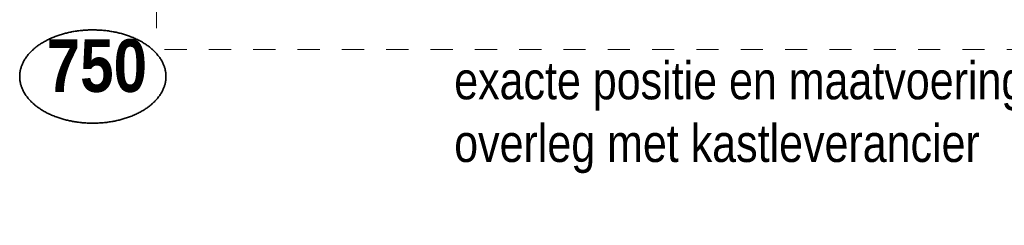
# Model space of a CAD drawing. Header units: millimetres. Extents: x 293454 to 524618, y 211738 to 307297.
# Tile 69 of 152: x 493203 to 496906, y 226674 to 227445. Entities that reach past the tile are written whole.
import ezdxf
from ezdxf.enums import TextEntityAlignment as Align

# ---------------------------------------------------------------- set-up
doc = ezdxf.new("R2010")
doc.units = ezdxf.units.MM
doc.header["$LTSCALE"] = 400
doc.linetypes.add('STYLE_01', pattern=[0.416641, 0.208282, -0.208359])
for name, color, linetype, lineweight in [('Binnenkozijnen', 140, 'Continuous', 15), ('Detailaanduiding', 5, 'Continuous', 70), ('None', 7, 'Continuous', 9)]:
    doc.layers.add(name, color=color, linetype=linetype, lineweight=lineweight)
doc.styles.add('Abadi MT Condensed Light', font='txt', dxfattribs={"height": 176.388889})
doc.styles.add('Arial Narrow (bold)', font='ARIALNB.TTF', dxfattribs={"height": 172.861111})
doc.styles.get("Standard").update_dxf_attribs({"font": 'arial.ttf'})

# ---------------------------------------------------------------- blocks, each defined once
blk = doc.blocks.new('Detail')
at = {"layer": 'Detailaanduiding', "color": 1, "linetype": 'Continuous', "lineweight": 35}
blk.add_open_spline([(-134.1, 153.9), (-70.3, 177.4), (77, 177.4), (140.9, 153.9), (204.7, 130.5), (241.5, 89.9), (278.4, 49.3), (278.4, 2.4), (278.4, -44.5), (241.5, -85.1), (204.7, -125.7), (140.9, -149.2), (77, -172.6), (-70.3, -172.6), (-134.1, -149.2), (-198, -125.7), (-234.8, -85.1), (-271.6, -44.5), (-271.6, 2.4), (-271.6, 49.3), (-234.8, 89.9), (-198, 130.5), (-134.1, 153.9)], degree=2, knots=[0, 0, 0, 0.097932, 0.195864, 0.195864, 0.280023, 0.280023, 0.347931, 0.347931, 0.415846, 0.415846, 0.5, 0.5, 0.597932, 0.695864, 0.695864, 0.780023, 0.780023, 0.847931, 0.847931, 0.915846, 0.915846, 1, 1, 1], dxfattribs=at)
at = {"layer": 'Detailaanduiding', "style": 'Arial Narrow (bold)'}
blk.add_attdef('Detail', text='', height=197.6, dxfattribs=at).set_placement((-170.2, 142.2), align=Align.TOP_LEFT)
at = {"layer": 'None', "color": 0, "flags": 1}
blk.add_attdef('Fragment', (-271.6, -528.2), '', height=197.6, dxfattribs=at)

msp = doc.modelspace()

# ---------------------------------------------------------------- linework, layer by layer
at = {"layer": 'Binnenkozijnen', "color": 140, "linetype": 'STYLE_01', "lineweight": 15}
for p in [(493717.84062, 227663.5115), (500997.84062, 227333.5115)]:
    msp.add_line(p, (493717.84062, 227333.5115), dxfattribs=at)

# ---------------------------------------------------------------- block references
at = {"layer": 'Detailaanduiding', "color": 7}
msp.add_blockref('Detail', (493474.8347, 227229.54774), dxfattribs=at).add_auto_attribs({'Detail': '750'})

# ---------------------------------------------------------------- texts
at = {"layer": 'None', "color": 140, "insert": (494837.16595, 227287.58625), "char_height": 141.1111111, "width": 2721.2046173, "attachment_point": 1, "style": 'Abadi MT Condensed Light'}
msp.add_mtext('exacte positie en maatvoering e07 in overleg met kastleverancier', dxfattribs=at)

doc.saveas('drawing.dxf')
